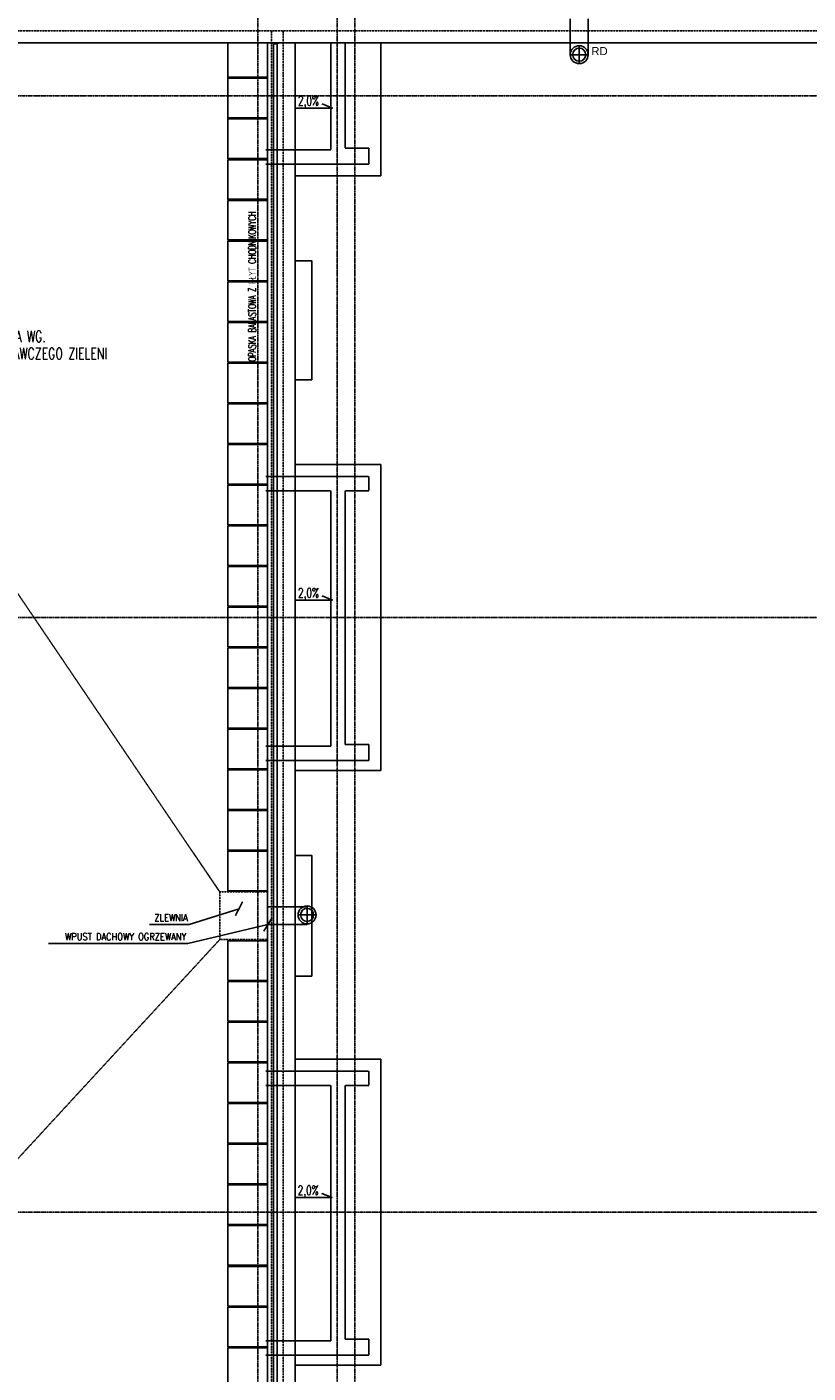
# Model space of a CAD drawing. Extents: x -7228 to 74941, y -112898 to 85621.
# Tile 30 of 256: x 56087 to 57071, y -99514 to -97816. Entities that reach past the tile are written whole.
import ezdxf
from ezdxf.enums import TextEntityAlignment as Align

# ---------------------------------------------------------------- set-up
doc = ezdxf.new("R2010")
doc.units = 0
doc.linetypes.add('CENTER', pattern=[2, 1.25, -0.25, 0.25, -0.25])
doc.linetypes.add('DASHED', pattern=[0.75, 0.5, -0.25])
doc.layers.get('0').update_dxf_attribs({"color": 101, "linetype": 'CONTINUOUS'})
for name, color, linetype in [('Ele-balustrada', 8, 'CONTINUOUS'), ('Ins-wod', 4, 'CONTINUOUS'), ('Opis-spadki', 61, 'CONTINUOUS'), ('Os-osie glowne', 1, 'CENTER'), ('Pzt-chodniki-hatch', 252, 'CONTINUOUS'), ('Sch-opis', 51, 'CONTINUOUS'), ('W-idok', 8, 'CONTINUOUS'), ('W-idok pod', 5, 'DASHED'), ('W-izol-w', 144, 'CONTINUOUS'), ('W-widok-spadki', 61, 'CONTINUOUS')]:
    doc.layers.add(name, color=color, linetype=linetype)
doc.styles.add('ROMANS', font='romans', dxfattribs={"width": 0.85})
doc.styles.add('TYTUL2', font='ARIAL.TTF')
doc.dimstyles.new('CHMIELNA', dxfattribs={"dimscale": 3.5, "dimtxt": 4, "dimasz": 1.5, "dimexe": 3, "dimexo": 0, "dimgap": 1, "dimtad": 1, "dimdec": 1, "dimrnd": 0.5, "dimzin": 12, "dimdsep": 46, "dimtxsty": 'ROMANS', "dimblk": 'DIMTICK', "dimcen": 0.09, "dimse1": 1, "dimse2": 1, "dimclrd": 143, "dimclrt": 53, "dimadec": 0, "dimazin": 0, "dimtfac": 1, "dimtdec": 1, "dimtix": 1, "dimtmove": 2, "dimatfit": 2, "dimldrblk": 'ARCHTICK', "dimfxl": 0, "dimtolj": 1, "dimtzin": 0, "dimarcsym": 0})

# ---------------------------------------------------------------- blocks, each defined once
blk = doc.blocks.new('SPADKI')
at = {"ltscale": 25}
blk.add_lwpolyline([(0, 0), (0, -70), (-8, -50), (-8, -50)], dxfattribs=at)
at = {"ltscale": 25, "style": 'ROMANS', "width": 0.7}
blk.add_attdef('SP%', text='', height=18, rotation=90, dxfattribs=at).set_placement((-4.9, -24), align=Align.CENTER)
blk = doc.blocks.new('DIMTICK')
for p, q in [((-1, 0), (1, 0)), ((0, 1), (0, -1))]:
    blk.add_line(p, q)
at = {"const_width": 0.141}
blk.add_lwpolyline([(0.71, 0.71), (-0.71, -0.71)], dxfattribs=at)
blk = doc.blocks.new('_sfkhmgkjm')
for points in [[(-3.5, 0), (-3.5, -0.5)], [(-3.5, 0), (3.5, 0), (3.5, 0)], [(3.5, 0), (3.5, -0.5)]]:
    blk.add_lwpolyline(points)
blk.add_lwpolyline([(3.5, -0.5, -0.284735), (-3.5, -0.5, -7)], format="xyb")
blk = doc.blocks.new('_kdjkgjksjhgkfhh')
for p, q in [((-11.2, 0), (11.2, 0)), ((0, 11.2), (0, -11.2))]:
    blk.add_line(p, q)
for radius in [11.3, 8.25]:
    blk.add_circle((0, 0), radius)

msp = doc.modelspace()

# ---------------------------------------------------------------- linework, layer by layer
at = {"layer": 'Ele-balustrada'}
for points in [[(56397.047, -100507.294), (56397.047, -97837.31)], [(56402.047, -100507.294), (56402.047, -97837.31)]]:
    msp.add_lwpolyline(points, dxfattribs=at)
at = {"layer": 'Os-osie glowne'}
for points in [[(56377.547, -102606.302), (56377.547, -96629.302)], [(56477.547, -102606.302), (56477.547, -96629.302)], [(56499.547, -102606.302), (56499.547, -96629.302)], [(50525.547, -97903.302), (62792.547, -97903.302)], [(50525.547, -98561.302), (62792.547, -98561.302)], [(50525.547, -99311.302), (62792.547, -99311.302)]]:
    msp.add_lwpolyline(points, dxfattribs=at)
at = {"layer": 'Pzt-chodniki-hatch'}
for points in [[(56339.547, -97836.302), (56339.547, -97879.792), (56389.547, -97879.792), (56389.547, -97836.302)], [(56339.547, -97881.102), (56339.547, -97931.102), (56389.547, -97931.102), (56389.547, -97881.102)], [(56339.547, -97932.412), (56339.547, -97982.412), (56389.547, -97982.412), (56389.547, -97932.412)], [(56339.547, -97983.722), (56339.547, -98033.722), (56389.547, -98033.722), (56389.547, -97983.722)], [(56339.547, -98035.032), (56339.547, -98085.032), (56389.547, -98085.032), (56389.547, -98035.032)], [(56339.547, -98086.342), (56339.547, -98136.342), (56389.547, -98136.342), (56389.547, -98086.342)], [(56339.547, -98137.652), (56339.547, -98187.652), (56389.547, -98187.652), (56389.547, -98137.652)], [(56339.547, -98188.962), (56339.547, -98238.962), (56389.547, -98238.962), (56389.547, -98188.962)], [(56339.547, -98240.272), (56339.547, -98290.272), (56389.547, -98290.272), (56389.547, -98240.272)], [(56339.547, -98291.582), (56339.547, -98341.582), (56389.547, -98341.582), (56389.547, -98291.582)], [(56339.547, -98342.892), (56339.547, -98392.892), (56389.547, -98392.892), (56389.547, -98342.892)], [(56339.547, -98394.202), (56339.547, -98444.202), (56389.547, -98444.202), (56389.547, -98394.202)], [(56339.547, -98445.512), (56339.547, -98495.512), (56389.547, -98495.512), (56389.547, -98445.512)], [(56339.547, -98496.822), (56339.547, -98546.822), (56389.547, -98546.822), (56389.547, -98496.822)], [(56339.547, -98548.132), (56339.547, -98598.132), (56389.547, -98598.132), (56389.547, -98548.132)], [(56339.547, -98599.442), (56339.547, -98649.442), (56389.547, -98649.442), (56389.547, -98599.442)], [(56339.547, -98650.752), (56339.547, -98700.752), (56389.547, -98700.752), (56389.547, -98650.752)], [(56339.547, -98702.062), (56339.547, -98752.062), (56389.547, -98752.062), (56389.547, -98702.062)], [(56339.547, -98753.372), (56339.547, -98803.372), (56389.547, -98803.372), (56389.547, -98753.372)], [(56339.547, -98804.682), (56339.547, -98854.682), (56389.547, -98854.682), (56389.547, -98804.682)], [(56339.547, -98855.992), (56339.547, -98905.992), (56389.547, -98905.992), (56389.547, -98855.992)], [(56339.547, -98968.782), (56339.547, -99018.782), (56389.547, -99018.782), (56389.547, -98968.782)], [(56339.547, -99020.122), (56339.547, -99070.122), (56389.547, -99070.122), (56389.547, -99020.122)], [(56339.547, -99071.462), (56339.547, -99121.462), (56389.547, -99121.462), (56389.547, -99071.462)], [(56339.547, -99122.802), (56339.547, -99172.802), (56389.547, -99172.802), (56389.547, -99122.802)], [(56339.547, -99174.142), (56339.547, -99224.142), (56389.547, -99224.142), (56389.547, -99174.142)], [(56339.547, -99225.482), (56339.547, -99275.482), (56389.547, -99275.482), (56389.547, -99225.482)], [(56339.547, -99276.822), (56339.547, -99326.822), (56389.547, -99326.822), (56389.547, -99276.822)], [(56339.547, -99328.162), (56339.547, -99378.162), (56389.547, -99378.162), (56389.547, -99328.162)], [(56339.547, -99379.502), (56339.547, -99429.502), (56389.547, -99429.502), (56389.547, -99379.502)], [(56339.547, -99430.842), (56339.547, -99480.842), (56389.547, -99480.842), (56389.547, -99430.842)], [(56339.547, -99482.182), (56339.547, -99532.182), (56389.547, -99532.182), (56389.547, -99482.182)]]:
    msp.add_lwpolyline(points, close=True, dxfattribs=at)
at = {"layer": 'W-idok', "linetype": 'DASHED', "ltscale": 0.5}
for p, q in [((56394.547, -97974.302), (56394.547, -97821.302)), ((56409.547, -97989.302), (56409.547, -97821.302)), ((56394.547, -98398.302), (56394.547, -97974.302)), ((56409.547, -98383.302), (56409.547, -97989.302)), ((56409.547, -98739.302), (56409.547, -98383.302)), ((56394.547, -98724.302), (56394.547, -98398.302)), ((56394.547, -99148.302), (56394.547, -98724.302)), ((56409.547, -99133.302), (56409.547, -98739.302)), ((56409.547, -99489.302), (56409.547, -99133.302)), ((56394.547, -99474.302), (56394.547, -99148.302)), ((56394.547, -99898.302), (56394.547, -99474.302)), ((56409.547, -99883.302), (56409.547, -99489.302))]:
    msp.add_line(p, q, dxfattribs=at)
msp.add_lwpolyline([(53460.047, -97151.302), (53599.547, -97151.302), (53599.547, -97051.302), (62562.547, -97051.302), (62562.547, -97821.302), (53460.047, -97821.302)], dxfattribs=at)
at = {"layer": 'W-idok'}
for points in [[(56771.297, -97851.302), (56771.297, -97806.302)], [(56793.797, -97851.302), (56793.797, -97806.302)], [(56439.547, -98926.052), (56389.547, -98926.052)], [(56439.547, -98948.552), (56389.547, -98948.552)]]:
    msp.add_lwpolyline(points, dxfattribs=at)
at = {"layer": 'W-idok pod', "linetype": 'Continuous'}
for p, q in [((56532.547, -98004.302), (56532.547, -97836.302)), ((56424.547, -98004.302), (56532.547, -98004.302)), ((56532.547, -98368.302), (56424.547, -98368.302)), ((56532.547, -98754.302), (56532.547, -98368.302)), ((56424.547, -98754.302), (56532.547, -98754.302)), ((56532.547, -99118.302), (56424.547, -99118.302)), ((56532.547, -99504.302), (56532.547, -99118.302)), ((56424.547, -99504.302), (56532.547, -99504.302))]:
    msp.add_line(p, q, dxfattribs=at)
at = {"layer": 'W-idok pod'}
for points in [[(56487.547, -97836.302), (56487.547, -97969.302), (56517.547, -97969.302), (56517.547, -97989.302), (56387.547, -97989.302)], [(56469.547, -97836.302), (56469.547, -97971.302), (56387.547, -97971.302)], [(56387.547, -98383.302), (56517.547, -98383.302), (56517.547, -98401.302), (56487.547, -98401.302), (56487.547, -98721.302), (56517.547, -98721.302), (56517.547, -98741.302), (56387.547, -98741.302)], [(56387.547, -98401.302), (56469.547, -98401.302), (56469.547, -98723.302), (56387.547, -98723.302)], [(56387.547, -99133.302), (56517.547, -99133.302), (56517.547, -99151.302), (56487.547, -99151.302), (56487.547, -99471.302), (56517.547, -99471.302), (56517.547, -99491.302), (56387.547, -99491.302)], [(56387.547, -99151.302), (56469.547, -99151.302), (56469.547, -99473.302), (56387.547, -99473.302)]]:
    msp.add_lwpolyline(points, dxfattribs=at)
at = {"layer": 'W-idok pod', "linetype": 'Continuous'}
for points in [[(56424.547, -98111.302), (56445.547, -98111.302), (56445.547, -98261.302), (56424.547, -98261.302)], [(56424.547, -98861.302), (56445.547, -98861.302), (56445.547, -99013.302), (56424.547, -99013.302)]]:
    msp.add_lwpolyline(points, dxfattribs=at)
at = {"layer": 'W-izol-w', "linetype": 'Continuous'}
for p, q in [((53460.047, -97836.302), (62427.547, -97836.302)), ((56389.547, -97969.302), (56389.547, -97836.302)), ((56424.547, -98368.302), (56424.547, -97836.302)), ((56389.547, -98403.302), (56389.547, -97969.302)), ((56424.547, -99118.302), (56424.547, -98368.302)), ((56389.547, -98719.302), (56389.547, -98403.302)), ((56389.547, -99153.302), (56389.547, -98719.302)), ((56424.547, -99868.302), (56424.547, -99118.302)), ((56389.547, -99469.302), (56389.547, -99153.302)), ((56389.547, -99903.302), (56389.547, -99469.302))]:
    msp.add_line(p, q, dxfattribs=at)
at = {"layer": 'W-widok-spadki', "linetype": 'DASHED', "ltscale": 0.5}
for points in [[(56329.547, -98907.302), (55844.547, -98190.302)], [(56329.547, -98967.302), (55667.547, -99686.302)]]:
    msp.add_lwpolyline(points, dxfattribs=at)
msp.add_lwpolyline([(56389.547, -98907.302), (56329.547, -98907.302), (56329.547, -98967.302), (56389.547, -98967.302)], close=True, dxfattribs=at)

# ---------------------------------------------------------------- block references
at = {"layer": 'Ele-balustrada', "xscale": -1, "rotation": 359.9999999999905}
msp.add_blockref('_sfkhmgkjm', (56399.547, -97836.302), dxfattribs=at)
at = {"layer": 'Ins-wod'}
for p in [(56782.547, -97851.302), (56439.547, -98936.302)]:
    msp.add_blockref('_kdjkgjksjhgkfhh', p, dxfattribs=at)
at = {"layer": 'Opis-spadki'}
ref = msp.add_blockref('SPADKI', (56425.365, -97918.606), dxfattribs=dict(at, xscale=-0.6604040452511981, yscale=0.6604040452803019, zscale=0.6604040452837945, rotation=90))
ref.add_attrib('SP%', '2,0%', dxfattribs={"layer": '0', "ltscale": 25, "height": 11.8873, "style": 'ROMANS', "width": 0.7}).set_placement((56441.246, -97915.372), align=Align.CENTER)
ref = msp.add_blockref('SPADKI', (56425.365, -98539.208), dxfattribs=dict(at, xscale=-0.6604040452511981, yscale=0.6604040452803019, zscale=0.6604040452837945, rotation=90))
ref.add_attrib('SP%', '2,0%', dxfattribs={"layer": '0', "ltscale": 25, "height": 11.8873, "style": 'ROMANS', "width": 0.7}).set_placement((56441.246, -98535.974), align=Align.CENTER)
ref = msp.add_blockref('SPADKI', (56424.956, -99292.713), dxfattribs=dict(at, xscale=-0.6604040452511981, yscale=0.6604040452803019, zscale=0.6604040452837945, rotation=90))
ref.add_attrib('SP%', '2,0%', dxfattribs={"layer": '0', "ltscale": 25, "height": 11.8873, "style": 'ROMANS', "width": 0.7}).set_placement((56440.838, -99289.479), align=Align.CENTER)

# ---------------------------------------------------------------- texts
at = {"layer": 'Ins-wod', "insert": (56797.782, -97841.673), "char_height": 10.2123, "width": 1336.21749, "attachment_point": 1, "style": 'TYTUL2'}
msp.add_mtext('RD', dxfattribs=at)
at = {"layer": 'Sch-opis', "style": 'ROMANS', "width": 0.7}
msp.add_text('OPASKA BALASTOWA Z PŁYT CHODNIKOWYCH', height=9, rotation=90, dxfattribs=at).set_placement((56374.86, -98238.259))
for s, p in [('ZIELEŃ URZĄDZONA WG.', (55947.787, -98213.857)), ('PROJEKTU WYKONAWCZEGO ZIELENI', (55947.787, -98235.406))]:
    msp.add_text(s, height=14.4, dxfattribs=at).set_placement(p)
at = {"layer": 'Sch-opis', "char_height": 9, "width": 203.76147, "attachment_point": 3, "style": 'ROMANS'}
for s, insert in [('ZLEWNIA', (56289.087, -98935.313)), ('ZLEWNIA', (56289.087, -98935.313)), ('WPUST DACHOWY OGRZEWANY', (56287.261, -98959.108))]:
    msp.add_mtext(s, dxfattribs=dict(at, insert=insert))

# ---------------------------------------------------------------- leaders
at = {"layer": 'Sch-opis'}
for points in [[(56353.782, -98928.405), (56291.094, -98948.381), (56240.81, -98948.381)], [(56353.782, -98928.405), (56291.094, -98948.381), (56240.81, -98948.381)], [(56390.068, -98948.552), (56289.269, -98972.175), (56113.687, -98972.175)]]:
    msp.add_leader(points, dimstyle='CHMIELNA', override={"dimasz": 4, "dimgap": 1, "dimtad": 0}, dxfattribs=at)

doc.saveas('drawing.dxf')
